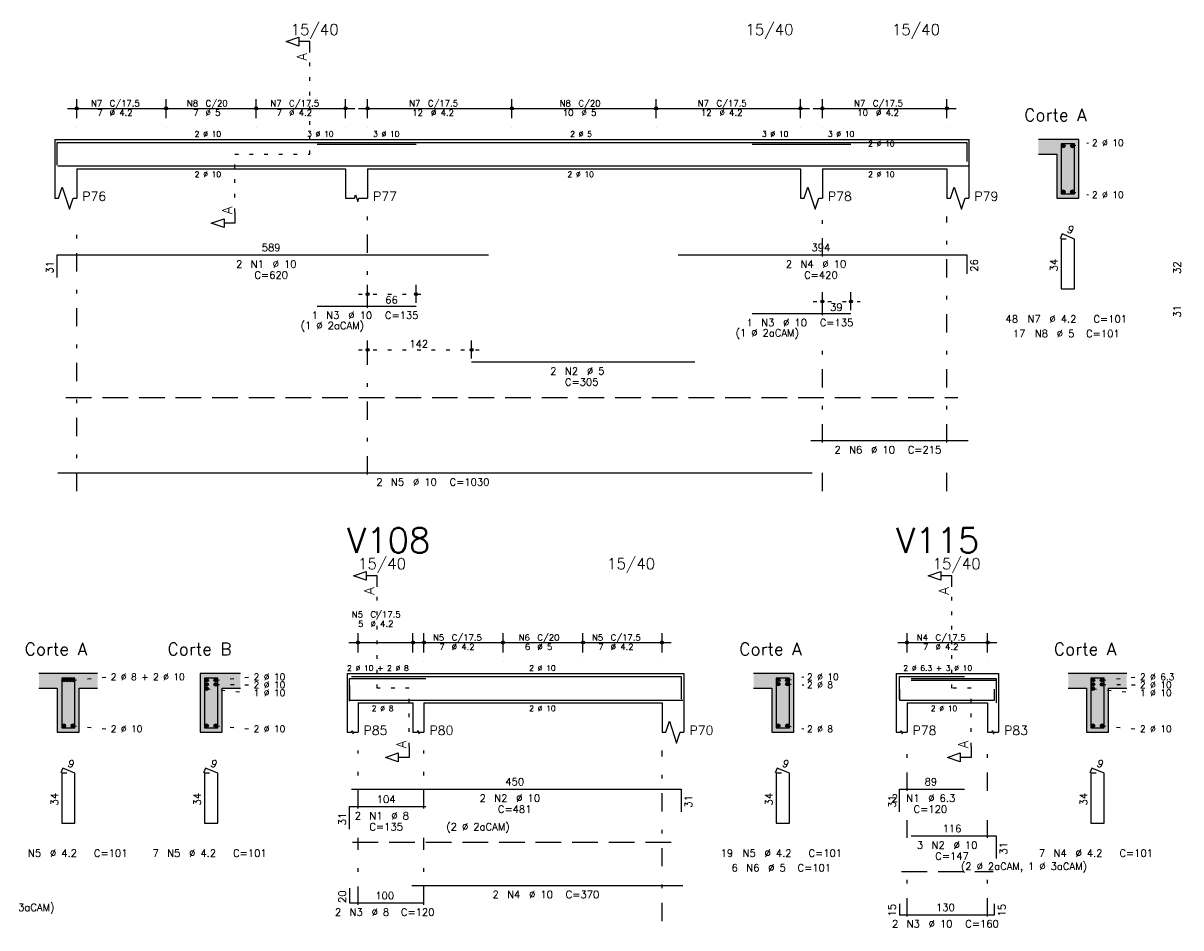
# Model space of a CAD drawing. Extents: x 0 to 119, y 0 to 84.
# Tile 5 of 11: x 37 to 69, y 42 to 67. Entities that reach past the tile are written whole.
import ezdxf

# ---------------------------------------------------------------- set-up
doc = ezdxf.new("R2010")
doc.units = 0
doc.header["$MEASUREMENT"] = 0
for name, pattern in [('ESTILO_TQS_0001', [1, 0.7, -0.3]), ('ESTILO_TQS_0002', [0.4, 0.1, -0.3]), ('ESTILO_TQS_0003', [1.5, 0.5, -0.4, 0.1, -0.5])]:
    doc.linetypes.add(name, pattern=pattern)
for name, color, linetype in [('1', 1, 'CONTINUOUS'), ('2', 2, 'CONTINUOUS'), ('4', 4, 'CONTINUOUS'), ('6', 6, 'CONTINUOUS'), ('7', 7, 'CONTINUOUS'), ('9', 9, 'CONTINUOUS')]:
    doc.layers.add(name, color=color, linetype=linetype)
doc.styles.get("Standard").update_dxf_attribs({"font": 'ROMANS.SHX'})

msp = doc.modelspace()

# ---------------------------------------------------------------- linework, layer by layer
at = {"layer": '1', "linetype": 'ESTILO_TQS_0002'}
for p, q in [((45.068, 63.32), (45.068, 66.09)), ((65.888, 63.545), (66.333, 63.63)), ((43.023, 61.735), (43.023, 63.32)), ((43.023, 63.32), (45.068, 63.32)), ((65.888, 62.295), (66.333, 62.21)), ((46.393, 59.5), (48.217, 59.5)), ((58.813, 59.3), (60.091, 59.3)), ((46.393, 57.98), (49.732, 57.98)), ((46.908, 48.74), (46.908, 51.51)), ((62.599, 48.74), (62.599, 51.51)), ((38.596, 48.965), (39.541, 49.05)), ((42.496, 48.965), (43.441, 49.05)), ((58.108, 48.965), (58.553, 49.05)), ((66.699, 48.965), (67.644, 49.05)), ((42.246, 48.725), (43.441, 48.618)), ((42.496, 48.845), (43.441, 48.834)), ((47.783, 48.74), (46.908, 48.74)), ((47.783, 47.155), (47.783, 48.74)), ((58.108, 48.853), (58.553, 48.834)), ((63.124, 48.74), (62.599, 48.74)), ((63.124, 47.155), (63.124, 48.74)), ((66.449, 48.725), (67.644, 48.618)), ((66.699, 48.845), (67.644, 48.834)), ((38.596, 47.715), (39.541, 47.63)), ((42.496, 47.715), (43.441, 47.63)), ((58.108, 47.715), (58.553, 47.63)), ((66.699, 47.715), (67.644, 47.63))]:
    msp.add_line(p, q, dxfattribs=at)
at = {"layer": '1', "linetype": 'ESTILO_TQS_0001'}
for p, q in [((38.403, 56.675), (62.763, 56.675)), ((46.233, 44.535), (54.983, 44.535)), ((61.224, 43.735), (63.724, 43.735))]:
    msp.add_line(p, q, dxfattribs=at)
at = {"layer": '1', "linetype": 'Continuous'}
for centre in [(65.638, 63.545), (65.888, 63.545), (65.638, 62.295), (65.888, 62.295), (38.346, 48.965), (38.43, 48.965), (38.513, 48.965), (38.596, 48.965), (42.246, 48.965), (42.496, 48.965), (57.858, 48.965), (58.108, 48.965), (66.449, 48.965), (66.699, 48.965), (42.246, 48.845), (42.246, 48.725), (42.496, 48.845), (57.858, 48.853), (58.108, 48.853), (66.449, 48.845), (66.449, 48.725), (66.699, 48.845), (38.346, 47.715), (38.596, 47.715), (42.246, 47.715), (42.496, 47.715), (57.858, 47.715), (58.108, 47.715), (66.449, 47.715), (66.699, 47.715)]:
    msp.add_circle(centre, 0.05, dxfattribs=at)
at = {"layer": '2', "linetype": 'Continuous'}
for p, q in [((38.703, 64.3), (38.703, 64.82)), ((41.143, 64.3), (41.143, 64.82)), ((41.143, 64.3), (41.143, 64.82)), ((43.603, 64.3), (43.603, 64.82)), ((43.603, 64.3), (43.603, 64.82)), ((46.043, 64.3), (46.043, 64.82)), ((46.643, 64.3), (46.643, 64.82)), ((50.583, 64.3), (50.583, 64.82)), ((50.583, 64.3), (50.583, 64.82)), ((54.523, 64.3), (54.523, 64.82)), ((54.523, 64.3), (54.523, 64.82)), ((58.463, 64.3), (58.463, 64.82)), ((59.063, 64.3), (59.063, 64.82)), ((62.463, 64.3), (62.463, 64.82)), ((38.453, 64.57), (41.393, 64.57)), ((40.893, 64.57), (43.853, 64.57)), ((43.353, 64.57), (46.293, 64.57)), ((46.393, 64.57), (50.833, 64.57)), ((50.333, 64.57), (54.773, 64.57)), ((54.273, 64.57), (58.713, 64.57)), ((58.813, 64.57), (62.713, 64.57)), ((38.703, 64.05), (38.703, 64.05)), ((41.143, 64.05), (41.143, 64.05)), ((41.143, 64.05), (41.143, 64.05)), ((43.603, 64.05), (43.603, 64.05)), ((43.603, 64.05), (43.603, 64.05)), ((46.043, 64.05), (46.043, 64.05)), ((46.643, 64.05), (46.643, 64.05)), ((50.583, 64.05), (50.583, 64.05)), ((50.583, 64.05), (50.583, 64.05)), ((54.523, 64.05), (54.523, 64.05)), ((54.523, 64.05), (54.523, 64.05)), ((58.463, 64.05), (58.463, 64.05)), ((59.063, 64.05), (59.063, 64.05)), ((62.463, 64.05), (62.463, 64.05)), ((38.103, 63.72), (38.103, 62.92)), ((38.103, 63.72), (38.703, 63.72)), ((38.703, 63.72), (46.043, 63.72)), ((46.043, 63.72), (46.643, 63.72)), ((46.643, 63.72), (58.463, 63.72)), ((58.463, 63.72), (59.063, 63.72)), ((59.063, 63.72), (62.463, 63.72)), ((62.463, 63.72), (63.063, 63.72)), ((63.063, 63.72), (63.063, 62.92)), ((66.063, 63.72), (64.963, 63.72)), ((66.063, 62.12), (66.063, 63.72)), ((64.963, 63.32), (65.463, 63.32)), ((65.463, 63.32), (65.463, 62.12)), ((38.103, 62.92), (38.103, 62.12)), ((38.703, 62.92), (46.043, 62.92)), ((38.703, 62.92), (38.703, 62.12)), ((46.043, 62.92), (46.043, 62.12)), ((46.643, 62.92), (58.463, 62.92)), ((46.643, 62.92), (46.643, 62.12)), ((58.463, 62.92), (58.463, 62.12)), ((59.063, 62.92), (62.463, 62.92)), ((59.063, 62.92), (59.063, 62.12)), ((62.463, 62.92), (62.463, 62.12)), ((63.063, 62.92), (63.063, 62.12)), ((65.463, 62.12), (66.063, 62.12)), ((46.643, 59.26), (46.643, 59.75)), ((47.967, 59.26), (47.967, 59.75)), ((59.063, 59.06), (59.063, 59.55)), ((59.841, 59.06), (59.841, 59.55)), ((46.643, 59.16), (46.643, 59.16)), ((47.967, 59.16), (47.967, 59.16)), ((59.063, 58.96), (59.063, 58.96)), ((59.841, 58.96), (59.841, 58.96)), ((46.643, 57.74), (46.643, 58.23)), ((49.482, 57.74), (49.482, 58.23)), ((46.643, 57.64), (46.643, 57.64)), ((49.482, 57.64), (49.482, 57.64)), ((46.133, 49.99), (48.133, 49.99)), ((46.383, 49.72), (46.383, 50.24)), ((47.883, 49.72), (47.883, 50.24)), ((47.933, 49.99), (50.593, 49.99)), ((48.183, 49.72), (48.183, 50.24)), ((50.093, 49.99), (52.773, 49.99)), ((50.343, 49.72), (50.343, 50.24)), ((50.343, 49.72), (50.343, 50.24)), ((52.273, 49.99), (54.933, 49.99)), ((52.523, 49.72), (52.523, 50.24)), ((52.523, 49.72), (52.523, 50.24)), ((54.683, 49.72), (54.683, 50.24)), ((61.124, 49.99), (63.824, 49.99)), ((61.374, 49.72), (61.374, 50.24)), ((63.574, 49.72), (63.574, 50.24)), ((46.383, 49.47), (46.383, 49.47)), ((47.883, 49.47), (47.883, 49.47)), ((48.183, 49.47), (48.183, 49.47)), ((50.343, 49.47), (50.343, 49.47)), ((50.343, 49.47), (50.343, 49.47)), ((52.523, 49.47), (52.523, 49.47)), ((52.523, 49.47), (52.523, 49.47)), ((54.683, 49.47), (54.683, 49.47)), ((61.374, 49.47), (61.374, 49.47)), ((63.574, 49.47), (63.574, 49.47)), ((39.271, 49.14), (37.671, 49.14)), ((43.171, 49.14), (42.071, 49.14)), ((42.071, 49.14), (42.071, 47.54)), ((46.083, 49.14), (46.083, 48.34)), ((46.083, 49.14), (46.383, 49.14)), ((46.383, 49.14), (47.883, 49.14)), ((47.883, 49.14), (48.183, 49.14)), ((48.183, 49.14), (54.683, 49.14)), ((54.683, 49.14), (55.283, 49.14)), ((55.283, 49.14), (55.283, 48.34)), ((58.283, 49.14), (57.183, 49.14)), ((58.283, 47.54), (58.283, 49.14)), ((61.074, 49.14), (61.074, 48.34)), ((61.074, 49.14), (61.374, 49.14)), ((61.374, 49.14), (63.574, 49.14)), ((63.574, 49.14), (63.874, 49.14)), ((63.874, 49.14), (63.874, 48.34)), ((67.374, 49.14), (65.774, 49.14)), ((37.671, 48.74), (38.171, 48.74)), ((38.171, 48.74), (38.171, 47.54)), ((38.771, 47.54), (38.771, 48.74)), ((38.771, 48.74), (39.271, 48.74)), ((42.671, 47.54), (42.671, 48.74)), ((42.671, 48.74), (43.171, 48.74)), ((57.183, 48.74), (57.683, 48.74)), ((57.683, 48.74), (57.683, 47.54)), ((65.774, 48.74), (66.274, 48.74)), ((66.274, 48.74), (66.274, 47.54)), ((66.874, 47.54), (66.874, 48.74)), ((66.874, 48.74), (67.374, 48.74)), ((46.083, 48.34), (46.083, 47.54)), ((46.383, 48.34), (47.883, 48.34)), ((46.383, 48.34), (46.383, 47.54)), ((47.883, 48.34), (47.883, 47.54)), ((48.183, 48.34), (54.683, 48.34)), ((48.183, 48.34), (48.183, 47.54)), ((54.683, 48.34), (54.683, 47.54)), ((55.283, 48.34), (55.283, 47.54)), ((61.074, 48.34), (61.074, 47.54)), ((61.374, 48.34), (63.574, 48.34)), ((61.374, 48.34), (61.374, 47.54)), ((63.574, 48.34), (63.574, 47.54)), ((63.874, 48.34), (63.874, 47.54)), ((38.171, 47.54), (38.771, 47.54)), ((42.071, 47.54), (42.671, 47.54)), ((57.683, 47.54), (58.283, 47.54)), ((66.274, 47.54), (66.874, 47.54))]:
    msp.add_line(p, q, dxfattribs=at)
at = {"layer": '2', "linetype": 'ESTILO_TQS_0003'}
for p, q in [((38.703, 54.12), (38.703, 61.62)), ((46.643, 59.122), (46.643, 61.62)), ((59.063, 60.522), (59.063, 61.62)), ((62.463, 55.452), (62.463, 61.62)), ((59.063, 58.922), (59.063, 59.718)), ((46.643, 54.572), (46.643, 58.318)), ((59.063, 55.452), (59.063, 58.118)), ((59.063, 54.12), (59.063, 54.648)), ((62.463, 54.12), (62.463, 54.648)), ((46.383, 45.462), (46.383, 47.04)), ((48.183, 45.462), (48.183, 47.04)), ((54.683, 42.38), (54.683, 47.04)), ((61.374, 45.942), (61.374, 47.04)), ((63.574, 45.942), (63.574, 47.04)), ((61.374, 44.662), (61.374, 45.138)), ((63.574, 44.662), (63.574, 45.138)), ((46.383, 42.832), (46.383, 44.658)), ((48.183, 42.832), (48.183, 44.658)), ((61.374, 42.512), (61.374, 43.858)), ((63.574, 42.512), (63.574, 43.858))]:
    msp.add_line(p, q, dxfattribs=at)
at = {"layer": '2', "linetype": 'Continuous'}
for points in [[(45.068, 66.09), (45.068, 66.39), (44.768, 66.39), (44.768, 66.27), (44.418, 66.39), (44.768, 66.51), (44.768, 66.39)], [(38.103, 62.12), (38.203, 62.12), (38.303, 62.42), (38.503, 61.82), (38.603, 62.12), (38.703, 62.12)], [(58.463, 62.12), (58.563, 62.12), (58.663, 62.42), (58.863, 61.82), (58.963, 62.12), (59.063, 62.12)], [(62.463, 62.12), (62.563, 62.12), (62.663, 62.42), (62.863, 61.82), (62.963, 62.12), (63.063, 62.12)], [(46.043, 62.12), (46.283, 62.12), (46.313, 62.21), (46.373, 62.03), (46.403, 62.12), (46.643, 62.12)], [(43.023, 61.735), (43.023, 61.435), (42.723, 61.435), (42.723, 61.315), (42.373, 61.435), (42.723, 61.555), (42.723, 61.435)], [(46.908, 51.51), (46.908, 51.81), (46.608, 51.81), (46.608, 51.69), (46.258, 51.81), (46.608, 51.93), (46.608, 51.81)], [(62.599, 51.51), (62.599, 51.81), (62.299, 51.81), (62.299, 51.69), (61.949, 51.81), (62.299, 51.93), (62.299, 51.81)], [(54.683, 47.54), (54.783, 47.54), (54.883, 47.84), (55.083, 47.24), (55.183, 47.54), (55.283, 47.54)], [(46.083, 47.54), (46.203, 47.54), (46.218, 47.585), (46.248, 47.495), (46.263, 47.54), (46.383, 47.54)], [(47.883, 47.54), (48.003, 47.54), (48.018, 47.585), (48.048, 47.495), (48.063, 47.54), (48.183, 47.54)], [(61.074, 47.54), (61.194, 47.54), (61.209, 47.585), (61.239, 47.495), (61.254, 47.54), (61.374, 47.54)], [(63.574, 47.54), (63.694, 47.54), (63.709, 47.585), (63.739, 47.495), (63.754, 47.54), (63.874, 47.54)], [(47.783, 47.155), (47.783, 46.855), (47.483, 46.855), (47.483, 46.735), (47.133, 46.855), (47.483, 46.975), (47.483, 46.855)], [(63.124, 47.155), (63.124, 46.855), (62.824, 46.855), (62.824, 46.735), (62.474, 46.855), (62.824, 46.975), (62.824, 46.855)]]:
    msp.add_lwpolyline(points, dxfattribs=at)
for centre, radius in [((38.703, 64.57), 0.0416), ((38.703, 64.57), 0.0208), ((41.143, 64.57), 0.0416), ((41.143, 64.57), 0.0416), ((41.143, 64.57), 0.0208), ((41.143, 64.57), 0.0208), ((43.603, 64.57), 0.0416), ((43.603, 64.57), 0.0416), ((43.603, 64.57), 0.0208), ((43.603, 64.57), 0.0208), ((46.043, 64.57), 0.0416), ((46.043, 64.57), 0.0208), ((46.643, 64.57), 0.0416), ((46.643, 64.57), 0.0208), ((50.583, 64.57), 0.0416), ((50.583, 64.57), 0.0416), ((50.583, 64.57), 0.0208), ((50.583, 64.57), 0.0208), ((54.523, 64.57), 0.0416), ((54.523, 64.57), 0.0416), ((54.523, 64.57), 0.0208), ((54.523, 64.57), 0.0208), ((58.463, 64.57), 0.0416), ((58.463, 64.57), 0.0208), ((59.063, 64.57), 0.0416), ((59.063, 64.57), 0.0208), ((62.463, 64.57), 0.0416), ((62.463, 64.57), 0.0208), ((46.643, 59.5), 0.04), ((46.643, 59.5), 0.02), ((47.967, 59.5), 0.04), ((47.967, 59.5), 0.02), ((59.063, 59.3), 0.04), ((59.063, 59.3), 0.02), ((59.841, 59.3), 0.04), ((59.841, 59.3), 0.02), ((46.643, 57.98), 0.04), ((46.643, 57.98), 0.02), ((49.482, 57.98), 0.04), ((49.482, 57.98), 0.02), ((46.383, 49.99), 0.0416), ((46.383, 49.99), 0.0208), ((47.883, 49.99), 0.0416), ((47.883, 49.99), 0.0208), ((48.183, 49.99), 0.0416), ((48.183, 49.99), 0.0208), ((50.343, 49.99), 0.0416), ((50.343, 49.99), 0.0416), ((50.343, 49.99), 0.0208), ((50.343, 49.99), 0.0208), ((52.523, 49.99), 0.0416), ((52.523, 49.99), 0.0416), ((52.523, 49.99), 0.0208), ((52.523, 49.99), 0.0208), ((54.683, 49.99), 0.0416), ((54.683, 49.99), 0.0208), ((61.374, 49.99), 0.0416), ((61.374, 49.99), 0.0208), ((63.574, 49.99), 0.0416), ((63.574, 49.99), 0.0208)]:
    msp.add_circle(centre, radius, dxfattribs=at)
at = {"layer": '4', "linetype": 'Continuous'}
for p, q in [((38.163, 63.02), (38.163, 63.64)), ((38.163, 63.64), (49.943, 63.64)), ((45.267, 63.59), (47.967, 63.59)), ((49.482, 63.64), (55.582, 63.64)), ((55.124, 63.64), (63.004, 63.64)), ((57.141, 63.59), (59.841, 63.59)), ((63.004, 63.64), (63.004, 63.12)), ((38.183, 63), (58.783, 63)), ((58.743, 63), (63.043, 63)), ((46.153, 48.39), (46.153, 49.01)), ((46.153, 49.01), (48.233, 49.01)), ((46.203, 49.06), (55.203, 49.06)), ((55.203, 49.06), (55.203, 48.44)), ((61.164, 48.44), (61.164, 49.06)), ((61.164, 49.06), (62.944, 49.06)), ((61.484, 49.01), (63.804, 49.01)), ((63.804, 49.01), (63.804, 48.39)), ((46.153, 48.82), (46.153, 48.42)), ((61.164, 48.72), (61.164, 48.42)), ((61.484, 48.96), (63.804, 48.96)), ((63.764, 48.42), (63.764, 48.72)), ((63.804, 48.96), (63.804, 48.34)), ((46.153, 48.42), (48.153, 48.42)), ((47.853, 48.42), (55.253, 48.42)), ((61.164, 48.42), (63.764, 48.42))]:
    msp.add_line(p, q, dxfattribs=at)
for points in [[(65.583, 63.6), (65.583, 62.24), (65.943, 62.24), (65.943, 63.6), (65.583, 63.6)], [(38.291, 49.02), (38.291, 47.66), (38.651, 47.66), (38.651, 49.02), (38.291, 49.02)], [(42.191, 49.02), (42.191, 47.66), (42.551, 47.66), (42.551, 49.02), (42.191, 49.02)], [(57.803, 49.02), (57.803, 47.66), (58.163, 47.66), (58.163, 49.02), (57.803, 49.02)], [(66.394, 49.02), (66.394, 47.66), (66.754, 47.66), (66.754, 49.02), (66.394, 49.02)]]:
    msp.add_lwpolyline(points, dxfattribs=at)
at = {"layer": '6', "linetype": 'Continuous'}
for p, q in [((65.612, 61.14), (65.557, 61.011)), ((65.943, 61), (65.612, 61.14)), ((65.723, 61), (65.583, 61)), ((65.583, 61), (65.583, 59.64)), ((65.943, 59.64), (65.943, 61)), ((38.163, 59.95), (38.163, 60.57)), ((38.163, 60.57), (49.943, 60.57)), ((55.124, 60.57), (63.004, 60.57)), ((63.004, 60.57), (63.004, 60.05)), ((65.583, 59.64), (65.943, 59.64)), ((45.267, 59.17), (47.967, 59.17)), ((57.141, 58.97), (59.841, 58.97)), ((49.482, 57.65), (55.582, 57.65)), ((58.743, 55.5), (63.043, 55.5)), ((38.183, 54.62), (58.783, 54.62)), ((38.32, 46.56), (38.265, 46.431)), ((38.651, 46.42), (38.32, 46.56)), ((42.22, 46.56), (42.165, 46.431)), ((42.551, 46.42), (42.22, 46.56)), ((57.831, 46.56), (57.777, 46.431)), ((58.163, 46.42), (57.831, 46.56)), ((66.423, 46.56), (66.368, 46.431)), ((66.754, 46.42), (66.423, 46.56)), ((38.431, 46.42), (38.291, 46.42)), ((38.291, 46.42), (38.291, 45.06)), ((38.651, 45.06), (38.651, 46.42)), ((42.331, 46.42), (42.191, 46.42)), ((42.191, 46.42), (42.191, 45.06)), ((42.551, 45.06), (42.551, 46.42)), ((57.943, 46.42), (57.803, 46.42)), ((57.803, 46.42), (57.803, 45.06)), ((58.163, 45.06), (58.163, 46.42)), ((66.534, 46.42), (66.394, 46.42)), ((66.394, 46.42), (66.394, 45.06)), ((66.754, 45.06), (66.754, 46.42)), ((46.203, 45.99), (55.203, 45.99)), ((55.203, 45.99), (55.203, 45.37)), ((61.164, 45.37), (61.164, 45.99)), ((61.164, 45.99), (62.944, 45.99)), ((46.153, 44.89), (46.153, 45.51)), ((46.153, 45.51), (48.233, 45.51)), ((38.291, 45.06), (38.651, 45.06)), ((42.191, 45.06), (42.551, 45.06)), ((57.803, 45.06), (58.163, 45.06)), ((66.394, 45.06), (66.754, 45.06)), ((61.484, 44.71), (63.804, 44.71)), ((63.804, 44.71), (63.804, 44.09)), ((47.853, 43.36), (55.253, 43.36)), ((46.153, 43.28), (46.153, 42.88)), ((46.153, 42.88), (48.153, 42.88)), ((61.164, 42.86), (61.164, 42.56)), ((63.764, 42.56), (63.764, 42.86)), ((61.164, 42.56), (63.764, 42.56))]:
    msp.add_line(p, q, dxfattribs=at)
at = {"layer": '9', "linetype": 'Continuous'}
for points in [[(65.463, 63.32), (66.063, 63.72), (64.963, 63.72)], [(65.463, 63.32), (64.963, 63.72), (64.963, 63.32)], [(65.463, 63.32), (66.063, 62.12), (66.063, 63.72)], [(65.688, 63.545), (65.613, 63.588), (65.591, 63.562)], [(65.688, 63.545), (65.591, 63.562), (65.591, 63.528)], [(65.688, 63.545), (65.591, 63.528), (65.613, 63.502)], [(65.688, 63.545), (65.647, 63.594), (65.613, 63.588)], [(65.688, 63.545), (65.613, 63.502), (65.647, 63.496)], [(65.688, 63.545), (65.677, 63.577), (65.647, 63.594)], [(65.688, 63.545), (65.647, 63.496), (65.677, 63.513)], [(65.688, 63.545), (65.677, 63.513), (65.688, 63.545)], [(65.938, 63.545), (65.863, 63.588), (65.841, 63.562)], [(65.938, 63.545), (65.841, 63.562), (65.841, 63.528)], [(65.938, 63.545), (65.841, 63.528), (65.863, 63.502)], [(65.938, 63.545), (65.897, 63.594), (65.863, 63.588)], [(65.938, 63.545), (65.863, 63.502), (65.897, 63.496)], [(65.938, 63.545), (65.927, 63.577), (65.897, 63.594)], [(65.938, 63.545), (65.897, 63.496), (65.927, 63.513)], [(65.938, 63.545), (65.927, 63.513), (65.938, 63.545)], [(65.463, 63.32), (65.463, 62.12), (66.063, 62.12)], [(65.688, 62.295), (65.613, 62.338), (65.591, 62.312)], [(65.688, 62.295), (65.591, 62.312), (65.591, 62.278)], [(65.688, 62.295), (65.591, 62.278), (65.613, 62.252)], [(65.688, 62.295), (65.647, 62.344), (65.613, 62.338)], [(65.688, 62.295), (65.613, 62.252), (65.647, 62.246)], [(65.688, 62.295), (65.677, 62.327), (65.647, 62.344)], [(65.688, 62.295), (65.647, 62.246), (65.677, 62.263)], [(65.688, 62.295), (65.677, 62.263), (65.688, 62.295)], [(65.938, 62.295), (65.863, 62.338), (65.841, 62.312)], [(65.938, 62.295), (65.841, 62.312), (65.841, 62.278)], [(65.938, 62.295), (65.841, 62.278), (65.863, 62.252)], [(65.938, 62.295), (65.897, 62.344), (65.863, 62.338)], [(65.938, 62.295), (65.863, 62.252), (65.897, 62.246)], [(65.938, 62.295), (65.927, 62.327), (65.897, 62.344)], [(65.938, 62.295), (65.897, 62.246), (65.927, 62.263)], [(65.938, 62.295), (65.927, 62.263), (65.938, 62.295)], [(37.671, 49.14), (37.671, 48.74), (38.171, 48.74)], [(37.671, 49.14), (38.171, 48.74), (39.271, 49.14)], [(38.171, 48.74), (38.771, 48.74), (39.271, 49.14)], [(38.396, 48.965), (38.321, 49.008), (38.299, 48.982)], [(38.396, 48.965), (38.355, 49.014), (38.321, 49.008)], [(38.396, 48.965), (38.385, 48.997), (38.355, 49.014)], [(38.48, 48.965), (38.405, 49.008), (38.383, 48.982)], [(38.48, 48.965), (38.438, 49.014), (38.405, 49.008)], [(38.48, 48.965), (38.468, 48.997), (38.438, 49.014)], [(38.563, 48.965), (38.488, 49.008), (38.466, 48.982)], [(38.563, 48.965), (38.522, 49.014), (38.488, 49.008)], [(38.563, 48.965), (38.551, 48.997), (38.522, 49.014)], [(38.646, 48.965), (38.571, 49.008), (38.549, 48.982)], [(38.646, 48.965), (38.605, 49.014), (38.571, 49.008)], [(38.646, 48.965), (38.635, 48.997), (38.605, 49.014)], [(38.771, 48.74), (39.271, 48.74), (39.271, 49.14)], [(42.071, 47.54), (42.671, 47.54), (42.071, 49.14)], [(42.671, 47.54), (42.671, 48.74), (42.071, 49.14)], [(42.071, 49.14), (42.671, 48.74), (43.171, 49.14)], [(42.296, 48.965), (42.221, 49.008), (42.199, 48.982)], [(42.296, 48.965), (42.255, 49.014), (42.221, 49.008)], [(42.296, 48.965), (42.285, 48.997), (42.255, 49.014)], [(42.546, 48.965), (42.471, 49.008), (42.449, 48.982)], [(42.546, 48.965), (42.505, 49.014), (42.471, 49.008)], [(42.546, 48.965), (42.535, 48.997), (42.505, 49.014)], [(42.671, 48.74), (43.171, 48.74), (43.171, 49.14)], [(57.683, 48.74), (58.283, 49.14), (57.183, 49.14)], [(57.683, 48.74), (57.183, 49.14), (57.183, 48.74)], [(57.683, 48.74), (58.283, 47.54), (58.283, 49.14)], [(57.908, 48.965), (57.833, 49.008), (57.811, 48.982)], [(57.908, 48.965), (57.867, 49.014), (57.833, 49.008)], [(57.908, 48.965), (57.896, 48.997), (57.867, 49.014)], [(58.158, 48.965), (58.083, 49.008), (58.061, 48.982)], [(58.158, 48.965), (58.117, 49.014), (58.083, 49.008)], [(58.158, 48.965), (58.146, 48.997), (58.117, 49.014)], [(65.774, 49.14), (65.774, 48.74), (66.274, 48.74)], [(65.774, 49.14), (66.274, 48.74), (67.374, 49.14)], [(66.274, 48.74), (66.874, 48.74), (67.374, 49.14)], [(66.499, 48.965), (66.424, 49.008), (66.402, 48.982)], [(66.499, 48.965), (66.458, 49.014), (66.424, 49.008)], [(66.499, 48.965), (66.488, 48.997), (66.458, 49.014)], [(66.749, 48.965), (66.674, 49.008), (66.652, 48.982)], [(66.749, 48.965), (66.708, 49.014), (66.674, 49.008)], [(66.749, 48.965), (66.738, 48.997), (66.708, 49.014)], [(66.874, 48.74), (67.374, 48.74), (67.374, 49.14)], [(38.171, 47.54), (38.771, 47.54), (38.171, 48.74)], [(38.771, 47.54), (38.771, 48.74), (38.171, 48.74)], [(38.396, 48.965), (38.299, 48.982), (38.299, 48.948)], [(38.396, 48.965), (38.299, 48.948), (38.321, 48.922)], [(38.396, 48.965), (38.321, 48.922), (38.355, 48.916)], [(38.396, 48.965), (38.355, 48.916), (38.385, 48.933)], [(38.48, 48.965), (38.383, 48.982), (38.383, 48.948)], [(38.48, 48.965), (38.383, 48.948), (38.405, 48.922)], [(38.396, 48.965), (38.385, 48.933), (38.396, 48.965)], [(38.48, 48.965), (38.405, 48.922), (38.438, 48.916)], [(38.48, 48.965), (38.438, 48.916), (38.468, 48.933)], [(38.563, 48.965), (38.466, 48.982), (38.466, 48.948)], [(38.563, 48.965), (38.466, 48.948), (38.488, 48.922)], [(38.48, 48.965), (38.468, 48.933), (38.48, 48.965)], [(38.563, 48.965), (38.488, 48.922), (38.522, 48.916)], [(38.563, 48.965), (38.522, 48.916), (38.551, 48.933)], [(38.646, 48.965), (38.549, 48.982), (38.549, 48.948)], [(38.646, 48.965), (38.549, 48.948), (38.571, 48.922)], [(38.563, 48.965), (38.551, 48.933), (38.563, 48.965)], [(38.646, 48.965), (38.571, 48.922), (38.605, 48.916)], [(38.646, 48.965), (38.605, 48.916), (38.635, 48.933)], [(38.646, 48.965), (38.635, 48.933), (38.646, 48.965)], [(42.296, 48.965), (42.199, 48.982), (42.199, 48.948)], [(42.296, 48.965), (42.199, 48.948), (42.221, 48.922)], [(42.296, 48.845), (42.221, 48.888), (42.199, 48.862)], [(42.296, 48.845), (42.199, 48.862), (42.199, 48.828)], [(42.296, 48.845), (42.199, 48.828), (42.221, 48.802)], [(42.296, 48.725), (42.221, 48.768), (42.199, 48.742)], [(42.296, 48.725), (42.199, 48.742), (42.199, 48.708)], [(42.296, 48.725), (42.199, 48.708), (42.221, 48.682)], [(42.296, 48.965), (42.221, 48.922), (42.255, 48.916)], [(42.296, 48.845), (42.255, 48.894), (42.221, 48.888)], [(42.296, 48.845), (42.221, 48.802), (42.255, 48.796)], [(42.296, 48.725), (42.255, 48.774), (42.221, 48.768)], [(42.296, 48.725), (42.221, 48.682), (42.255, 48.676)], [(42.296, 48.965), (42.255, 48.916), (42.285, 48.933)], [(42.296, 48.845), (42.285, 48.877), (42.255, 48.894)], [(42.296, 48.845), (42.255, 48.796), (42.285, 48.813)], [(42.296, 48.725), (42.285, 48.757), (42.255, 48.774)], [(42.296, 48.725), (42.255, 48.676), (42.285, 48.693)], [(42.296, 48.965), (42.285, 48.933), (42.296, 48.965)], [(42.296, 48.845), (42.285, 48.813), (42.296, 48.845)], [(42.296, 48.725), (42.285, 48.693), (42.296, 48.725)], [(42.546, 48.965), (42.449, 48.982), (42.449, 48.948)], [(42.546, 48.965), (42.449, 48.948), (42.471, 48.922)], [(42.546, 48.845), (42.471, 48.888), (42.449, 48.862)], [(42.546, 48.845), (42.449, 48.862), (42.449, 48.828)], [(42.546, 48.845), (42.449, 48.828), (42.471, 48.802)], [(42.546, 48.965), (42.471, 48.922), (42.505, 48.916)], [(42.546, 48.845), (42.505, 48.894), (42.471, 48.888)], [(42.546, 48.845), (42.471, 48.802), (42.505, 48.796)], [(42.546, 48.965), (42.505, 48.916), (42.535, 48.933)], [(42.546, 48.845), (42.535, 48.877), (42.505, 48.894)], [(42.546, 48.845), (42.505, 48.796), (42.535, 48.813)], [(42.546, 48.965), (42.535, 48.933), (42.546, 48.965)], [(42.546, 48.845), (42.535, 48.813), (42.546, 48.845)], [(57.683, 48.74), (57.683, 47.54), (58.283, 47.54)], [(57.908, 48.965), (57.811, 48.982), (57.811, 48.948)], [(57.908, 48.965), (57.811, 48.948), (57.833, 48.922)], [(57.908, 48.853), (57.833, 48.896), (57.811, 48.87)], [(57.908, 48.853), (57.811, 48.87), (57.811, 48.836)], [(57.908, 48.853), (57.811, 48.836), (57.833, 48.81)], [(57.908, 48.965), (57.833, 48.922), (57.867, 48.916)], [(57.908, 48.853), (57.867, 48.902), (57.833, 48.896)], [(57.908, 48.853), (57.833, 48.81), (57.867, 48.804)], [(57.908, 48.965), (57.867, 48.916), (57.896, 48.933)], [(57.908, 48.853), (57.896, 48.885), (57.867, 48.902)], [(57.908, 48.853), (57.867, 48.804), (57.896, 48.821)], [(57.908, 48.965), (57.896, 48.933), (57.908, 48.965)], [(57.908, 48.853), (57.896, 48.821), (57.908, 48.853)], [(58.158, 48.965), (58.061, 48.982), (58.061, 48.948)], [(58.158, 48.965), (58.061, 48.948), (58.083, 48.922)], [(58.158, 48.853), (58.083, 48.896), (58.061, 48.87)], [(58.158, 48.853), (58.061, 48.87), (58.061, 48.836)], [(58.158, 48.853), (58.061, 48.836), (58.083, 48.81)], [(58.158, 48.965), (58.083, 48.922), (58.117, 48.916)], [(58.158, 48.853), (58.117, 48.902), (58.083, 48.896)], [(58.158, 48.853), (58.083, 48.81), (58.117, 48.804)], [(58.158, 48.965), (58.117, 48.916), (58.146, 48.933)], [(58.158, 48.853), (58.146, 48.885), (58.117, 48.902)], [(58.158, 48.853), (58.117, 48.804), (58.146, 48.821)], [(58.158, 48.965), (58.146, 48.933), (58.158, 48.965)], [(58.158, 48.853), (58.146, 48.821), (58.158, 48.853)], [(66.274, 47.54), (66.874, 47.54), (66.274, 48.74)], [(66.874, 47.54), (66.874, 48.74), (66.274, 48.74)], [(66.499, 48.965), (66.402, 48.982), (66.402, 48.948)], [(66.499, 48.965), (66.402, 48.948), (66.424, 48.922)], [(66.499, 48.845), (66.424, 48.888), (66.402, 48.862)], [(66.499, 48.845), (66.402, 48.862), (66.402, 48.828)], [(66.499, 48.845), (66.402, 48.828), (66.424, 48.802)], [(66.499, 48.725), (66.424, 48.768), (66.402, 48.742)], [(66.499, 48.725), (66.402, 48.742), (66.402, 48.708)], [(66.499, 48.725), (66.402, 48.708), (66.424, 48.682)], [(66.499, 48.965), (66.424, 48.922), (66.458, 48.916)], [(66.499, 48.845), (66.458, 48.894), (66.424, 48.888)], [(66.499, 48.845), (66.424, 48.802), (66.458, 48.796)], [(66.499, 48.725), (66.458, 48.774), (66.424, 48.768)], [(66.499, 48.725), (66.424, 48.682), (66.458, 48.676)], [(66.499, 48.965), (66.458, 48.916), (66.488, 48.933)], [(66.499, 48.845), (66.488, 48.877), (66.458, 48.894)], [(66.499, 48.845), (66.458, 48.796), (66.488, 48.813)], [(66.499, 48.725), (66.488, 48.757), (66.458, 48.774)], [(66.499, 48.725), (66.458, 48.676), (66.488, 48.693)], [(66.499, 48.965), (66.488, 48.933), (66.499, 48.965)], [(66.499, 48.845), (66.488, 48.813), (66.499, 48.845)], [(66.499, 48.725), (66.488, 48.693), (66.499, 48.725)], [(66.749, 48.965), (66.652, 48.982), (66.652, 48.948)], [(66.749, 48.965), (66.652, 48.948), (66.674, 48.922)], [(66.749, 48.845), (66.674, 48.888), (66.652, 48.862)], [(66.749, 48.845), (66.652, 48.862), (66.652, 48.828)], [(66.749, 48.845), (66.652, 48.828), (66.674, 48.802)], [(66.749, 48.965), (66.674, 48.922), (66.708, 48.916)], [(66.749, 48.845), (66.708, 48.894), (66.674, 48.888)], [(66.749, 48.845), (66.674, 48.802), (66.708, 48.796)], [(66.749, 48.965), (66.708, 48.916), (66.738, 48.933)], [(66.749, 48.845), (66.738, 48.877), (66.708, 48.894)], [(66.749, 48.845), (66.708, 48.796), (66.738, 48.813)], [(66.749, 48.965), (66.738, 48.933), (66.749, 48.965)], [(66.749, 48.845), (66.738, 48.813), (66.749, 48.845)], [(38.396, 47.715), (38.321, 47.758), (38.299, 47.732)], [(38.396, 47.715), (38.355, 47.764), (38.321, 47.758)], [(38.396, 47.715), (38.385, 47.747), (38.355, 47.764)], [(38.646, 47.715), (38.571, 47.758), (38.549, 47.732)], [(38.646, 47.715), (38.605, 47.764), (38.571, 47.758)], [(38.646, 47.715), (38.635, 47.747), (38.605, 47.764)], [(42.296, 47.715), (42.221, 47.758), (42.199, 47.732)], [(42.296, 47.715), (42.255, 47.764), (42.221, 47.758)], [(42.296, 47.715), (42.285, 47.747), (42.255, 47.764)], [(42.546, 47.715), (42.471, 47.758), (42.449, 47.732)], [(42.546, 47.715), (42.505, 47.764), (42.471, 47.758)], [(42.546, 47.715), (42.535, 47.747), (42.505, 47.764)], [(57.908, 47.715), (57.833, 47.758), (57.811, 47.732)], [(57.908, 47.715), (57.867, 47.764), (57.833, 47.758)], [(57.908, 47.715), (57.896, 47.747), (57.867, 47.764)], [(58.158, 47.715), (58.083, 47.758), (58.061, 47.732)], [(58.158, 47.715), (58.117, 47.764), (58.083, 47.758)], [(58.158, 47.715), (58.146, 47.747), (58.117, 47.764)], [(66.499, 47.715), (66.424, 47.758), (66.402, 47.732)], [(66.499, 47.715), (66.458, 47.764), (66.424, 47.758)], [(66.499, 47.715), (66.488, 47.747), (66.458, 47.764)], [(66.749, 47.715), (66.674, 47.758), (66.652, 47.732)], [(66.749, 47.715), (66.708, 47.764), (66.674, 47.758)], [(66.749, 47.715), (66.738, 47.747), (66.708, 47.764)], [(38.396, 47.715), (38.299, 47.732), (38.299, 47.698)], [(38.396, 47.715), (38.299, 47.698), (38.321, 47.672)], [(38.396, 47.715), (38.321, 47.672), (38.355, 47.666)], [(38.396, 47.715), (38.355, 47.666), (38.385, 47.683)], [(38.396, 47.715), (38.385, 47.683), (38.396, 47.715)], [(38.646, 47.715), (38.549, 47.732), (38.549, 47.698)], [(38.646, 47.715), (38.549, 47.698), (38.571, 47.672)], [(38.646, 47.715), (38.571, 47.672), (38.605, 47.666)], [(38.646, 47.715), (38.605, 47.666), (38.635, 47.683)], [(38.646, 47.715), (38.635, 47.683), (38.646, 47.715)], [(42.296, 47.715), (42.199, 47.732), (42.199, 47.698)], [(42.296, 47.715), (42.199, 47.698), (42.221, 47.672)], [(42.296, 47.715), (42.221, 47.672), (42.255, 47.666)], [(42.296, 47.715), (42.255, 47.666), (42.285, 47.683)], [(42.296, 47.715), (42.285, 47.683), (42.296, 47.715)], [(42.546, 47.715), (42.449, 47.732), (42.449, 47.698)], [(42.546, 47.715), (42.449, 47.698), (42.471, 47.672)], [(42.546, 47.715), (42.471, 47.672), (42.505, 47.666)], [(42.546, 47.715), (42.505, 47.666), (42.535, 47.683)], [(42.546, 47.715), (42.535, 47.683), (42.546, 47.715)], [(57.908, 47.715), (57.811, 47.732), (57.811, 47.698)], [(57.908, 47.715), (57.811, 47.698), (57.833, 47.672)], [(57.908, 47.715), (57.833, 47.672), (57.867, 47.666)], [(57.908, 47.715), (57.867, 47.666), (57.896, 47.683)], [(57.908, 47.715), (57.896, 47.683), (57.908, 47.715)], [(58.158, 47.715), (58.061, 47.732), (58.061, 47.698)], [(58.158, 47.715), (58.061, 47.698), (58.083, 47.672)], [(58.158, 47.715), (58.083, 47.672), (58.117, 47.666)], [(58.158, 47.715), (58.117, 47.666), (58.146, 47.683)], [(58.158, 47.715), (58.146, 47.683), (58.158, 47.715)], [(66.499, 47.715), (66.402, 47.732), (66.402, 47.698)], [(66.499, 47.715), (66.402, 47.698), (66.424, 47.672)], [(66.499, 47.715), (66.424, 47.672), (66.458, 47.666)], [(66.499, 47.715), (66.458, 47.666), (66.488, 47.683)], [(66.499, 47.715), (66.488, 47.683), (66.499, 47.715)], [(66.749, 47.715), (66.652, 47.732), (66.652, 47.698)], [(66.749, 47.715), (66.652, 47.698), (66.674, 47.672)], [(66.749, 47.715), (66.674, 47.672), (66.708, 47.666)], [(66.749, 47.715), (66.708, 47.666), (66.738, 47.683)], [(66.749, 47.715), (66.738, 47.683), (66.749, 47.715)]]:
    msp.add_solid(points, dxfattribs=at)

# ---------------------------------------------------------------- texts
at = {"layer": '2', "linetype": 'Continuous'}
for s, height, p in [('15/40', 0.3, (44.543, 66.57)), ('15/40', 0.3, (56.963, 66.57)), ('15/40', 0.3, (60.963, 66.57)), ('C/17.5', 0.17, (39.6, 64.621)), ('C/20', 0.17, (42.22, 64.621)), ('C/17.5', 0.17, (44.5, 64.621)), ('C/17.5', 0.17, (48.29, 64.621)), ('C/20', 0.17, (52.4, 64.621)), ('C/17.5', 0.17, (56.17, 64.621)), ('C/17.5', 0.17, (60.44, 64.621)), ('N7', 0.17, (39.09, 64.621)), ('7', 0.17, (39.26, 64.366)), ('%%c 4.2', 0.17, (39.6, 64.366)), ('N8', 0.17, (41.71, 64.621)), ('7', 0.17, (41.88, 64.366)), ('%%c 5', 0.17, (42.22, 64.366)), ('N7', 0.17, (43.99, 64.621)), ('7', 0.17, (44.16, 64.366)), ('%%c 4.2', 0.17, (44.5, 64.366)), ('N7', 0.17, (47.78, 64.621)), ('12', 0.17, (47.865, 64.366)), ('%%c 4.2', 0.17, (48.375, 64.366)), ('N8', 0.17, (51.89, 64.621)), ('10', 0.17, (51.975, 64.366)), ('%%c 5', 0.17, (52.485, 64.366)), ('N7', 0.17, (55.66, 64.621)), ('12', 0.17, (55.745, 64.366)), ('%%c 4.2', 0.17, (56.255, 64.366)), ('N7', 0.17, (59.93, 64.621)), ('10', 0.17, (60.015, 64.366)), ('%%c 4.2', 0.17, (60.525, 64.366)), ('Corte A', 0.34, (64.573, 64.22)), ('2 %%c 10', 0.15, (41.923, 63.795)), ('3 %%c 10', 0.15, (44.993, 63.795)), ('3 %%c 10', 0.15, (46.793, 63.795)), ('2 %%c 5', 0.15, (52.178, 63.795)), ('3 %%c 10', 0.15, (57.413, 63.795)), ('3 %%c 10', 0.15, (59.213, 63.795)), ('2 %%c 10', 0.15, (60.313, 63.532)), ('2 %%c 10', 0.18, (66.423, 63.54)), ('2 %%c 10', 0.15, (41.923, 62.695)), ('2 %%c 10', 0.15, (52.103, 62.695)), ('2 %%c 10', 0.15, (60.313, 62.695)), ('P76', 0.25, (38.853, 62.045)), ('P77', 0.25, (46.793, 62.045)), ('P78', 0.25, (59.213, 62.045)), ('P79', 0.25, (63.213, 62.045)), ('2 %%c 10', 0.18, (66.423, 62.12)), ('589', 0.2, (43.753, 60.67)), ('394', 0.2, (58.764, 60.67)), ('2', 0.2, (43.053, 60.22)), ('N1', 0.2, (43.453, 60.22)), ('%%c 10', 0.2, (44.053, 60.22)), ('2', 0.2, (58.064, 60.22)), ('N4', 0.2, (58.464, 60.22)), ('%%c 10', 0.2, (59.064, 60.22)), ('C=620', 0.2, (43.553, 59.92)), ('C=420', 0.2, (58.564, 59.92)), ('66', 0.2, (47.125, 59.24)), ('39', 0.2, (59.272, 59.04)), ('1', 0.2, (45.117, 58.82)), ('N3', 0.2, (45.517, 58.82)), ('%%c 10', 0.2, (46.117, 58.82)), ('C=135', 0.2, (47.117, 58.82)), ('1', 0.2, (56.991, 58.62)), ('N3', 0.2, (57.391, 58.62)), ('%%c 10', 0.2, (57.991, 58.62)), ('C=135', 0.2, (58.991, 58.62)), ('48', 0.2, (64.063, 58.72)), ('N7', 0.2, (64.663, 58.72)), ('%%c 4.2', 0.2, (65.263, 58.72)), ('C=101', 0.2, (66.463, 58.72)), ('(1 %%c 2aCAM)', 0.2, (44.817, 58.54)), ('(1 %%c 2aCAM)', 0.2, (56.691, 58.34)), ('17', 0.2, (64.263, 58.32)), ('N8', 0.2, (64.863, 58.32)), ('%%c 5', 0.2, (65.463, 58.32)), ('C=101', 0.2, (66.263, 58.32)), ('142', 0.2, (47.783, 58.04)), ('2', 0.2, (51.632, 57.3)), ('N2', 0.2, (52.032, 57.3)), ('%%c 5', 0.2, (52.632, 57.3)), ('C=305', 0.2, (52.032, 57)), ('2', 0.2, (59.393, 55.15)), ('N6', 0.2, (59.793, 55.15)), ('%%c 10', 0.2, (60.393, 55.15)), ('C=215', 0.2, (61.393, 55.15)), ('2', 0.2, (46.883, 54.27)), ('N5', 0.2, (47.283, 54.27)), ('%%c 10', 0.2, (47.883, 54.27)), ('C=1030', 0.2, (48.883, 54.27)), ('15/40', 0.3, (46.383, 51.99)), ('15/40', 0.3, (53.183, 51.99)), ('15/40', 0.3, (62.074, 51.99)), ('N5', 0.17, (46.213, 50.67)), ('5', 0.17, (46.383, 50.415)), ('C/17.5', 0.17, (46.723, 50.67)), ('%%c 4.2', 0.17, (46.723, 50.415)), ('Corte A', 0.34, (37.281, 49.64)), ('Corte B', 0.34, (41.181, 49.64)), ('N5', 0.17, (48.43, 50.041)), ('7', 0.17, (48.6, 49.786)), ('C/17.5', 0.17, (48.94, 50.041)), ('%%c 4.2', 0.17, (48.94, 49.786)), ('N6', 0.17, (50.77, 50.041)), ('6', 0.17, (50.94, 49.786)), ('C/20', 0.17, (51.28, 50.041)), ('%%c 5', 0.17, (51.28, 49.786)), ('N5', 0.17, (52.77, 50.041)), ('7', 0.17, (52.94, 49.786)), ('C/17.5', 0.17, (53.28, 50.041)), ('%%c 4.2', 0.17, (53.28, 49.786)), ('Corte A', 0.34, (56.793, 49.64)), ('N4', 0.17, (61.641, 50.041)), ('7', 0.17, (61.811, 49.786)), ('%%c 4.2', 0.17, (62.151, 49.786)), ('C/17.5', 0.17, (62.151, 50.041)), ('Corte A', 0.34, (65.384, 49.64)), ('2 %%c 10 + 2 %%c 8', 0.15, (46.083, 49.215)), ('2 %%c 10', 0.15, (51.058, 49.215)), ('2 %%c 6.3 + 3 %%c 10', 0.15, (61.274, 49.215)), ('2 %%c 8 + 2 %%c 10', 0.18, (39.631, 48.96)), ('2 %%c 10', 0.18, (43.531, 48.96)), ('2 %%c 10', 0.18, (58.643, 48.96)), ('2 %%c 6.3', 0.18, (67.734, 48.96)), ('2 %%c 10', 0.18, (43.531, 48.744)), ('1 %%c 10', 0.18, (43.531, 48.528)), ('2 %%c 8', 0.18, (58.643, 48.744)), ('2 %%c 10', 0.18, (67.734, 48.744)), ('1 %%c 10', 0.18, (67.734, 48.528)), ('2 %%c 8', 0.15, (46.758, 48.115)), ('2 %%c 10', 0.15, (51.058, 48.115)), ('2 %%c 10', 0.15, (62.024, 48.115)), ('2 %%c 10', 0.18, (39.631, 47.54)), ('2 %%c 10', 0.18, (43.531, 47.54)), ('P85', 0.25, (46.533, 47.465)), ('P80', 0.25, (48.333, 47.465)), ('P70', 0.25, (55.433, 47.465)), ('2 %%c 8', 0.18, (58.643, 47.54)), ('P78', 0.25, (61.524, 47.465)), ('P83', 0.25, (64.024, 47.465)), ('2 %%c 10', 0.18, (67.734, 47.54)), ('450', 0.2, (50.403, 46.09)), ('89', 0.2, (61.854, 46.09)), ('2', 0.2, (49.702, 45.64)), ('N2', 0.2, (50.102, 45.64)), ('%%c 10', 0.2, (50.702, 45.64)), ('2', 0.2, (60.954, 45.64)), ('N1', 0.2, (61.354, 45.64)), ('%%c 6.3', 0.2, (61.954, 45.64)), ('104', 0.2, (46.893, 45.61)), ('C=481', 0.2, (50.202, 45.34)), ('C=120', 0.2, (61.554, 45.34)), ('2', 0.2, (46.293, 45.16)), ('N1', 0.2, (46.693, 45.16)), ('%%c 8', 0.2, (47.293, 45.16)), ('C=135', 0.2, (46.693, 44.86)), ('(2 %%c 2aCAM)', 0.2, (48.793, 44.86)), ('116', 0.2, (62.344, 44.81)), ('N5', 0.2, (37.371, 44.14)), ('%%c 4.2', 0.2, (37.971, 44.14)), ('C=101', 0.2, (39.171, 44.14)), ('7', 0.2, (40.771, 44.14)), ('N5', 0.2, (41.171, 44.14)), ('%%c 4.2', 0.2, (41.771, 44.14)), ('C=101', 0.2, (42.971, 44.14)), ('19', 0.2, (56.283, 44.14)), ('N5', 0.2, (56.883, 44.14)), ('%%c 4.2', 0.2, (57.483, 44.14)), ('C=101', 0.2, (58.683, 44.14)), ('3', 0.2, (61.644, 44.36)), ('N2', 0.2, (62.044, 44.36)), ('C=147', 0.2, (62.144, 44.06)), ('%%c 10', 0.2, (62.644, 44.36)), ('7', 0.2, (64.974, 44.14)), ('N4', 0.2, (65.374, 44.14)), ('%%c 4.2', 0.2, (65.974, 44.14)), ('C=101', 0.2, (67.174, 44.14)), ('6', 0.2, (56.583, 43.74)), ('N6', 0.2, (56.983, 43.74)), ('%%c 5', 0.2, (57.583, 43.74)), ('C=101', 0.2, (58.383, 43.74)), ('(2 %%c 2aCAM, 1 %%c 3aCAM)', 0.2, (62.844, 43.78)), ('100', 0.2, (46.853, 42.98)), ('2', 0.2, (50.053, 43.01)), ('N4', 0.2, (50.453, 43.01)), ('%%c 10', 0.2, (51.053, 43.01)), ('C=370', 0.2, (52.053, 43.01)), ('(2 %%c 2aCAM, 1 %%c 3aCAM)', 0.2, (34.649, 42.66)), ('2', 0.2, (45.753, 42.53)), ('N3', 0.2, (46.153, 42.53)), ('%%c 8', 0.2, (46.753, 42.53)), ('C=120', 0.2, (47.553, 42.53)), ('130', 0.2, (62.164, 42.66)), ('2', 0.2, (60.964, 42.21)), ('N3', 0.2, (61.364, 42.21)), ('%%c 10', 0.2, (61.964, 42.21)), ('C=160', 0.2, (62.964, 42.21))]:
    msp.add_text(s, height=height, dxfattribs=at).set_placement(p)
for s, height, rotation, p in [('A', 0.272, 90, (44.987, 65.872)), ('A', 0.272, 90, (42.942, 61.681)), ('9', 0.2, 337.1146, (65.724, 61.201)), ('26', 0.2, 90, (63.304, 60.11)), ('34', 0.2, 90, (65.483, 60.12)), ('31', 0.2, 90, (38.063, 60.06)), ('32', 0.2, 90, (68.847, 60.05)), ('31', 0.2, 90, (68.847, 58.86)), ('A', 0.272, 90, (46.826, 51.292)), ('A', 0.272, 90, (62.518, 51.292)), ('A', 0.272, 90, (47.701, 47.101)), ('A', 0.272, 90, (63.043, 47.101)), ('9', 0.2, 337.1146, (38.432, 46.621)), ('9', 0.2, 337.1146, (42.332, 46.621)), ('9', 0.2, 337.1146, (57.944, 46.621)), ('9', 0.2, 337.1146, (66.535, 46.621)), ('34', 0.2, 90, (38.191, 45.54)), ('34', 0.2, 90, (42.091, 45.54)), ('31', 0.2, 90, (55.503, 45.48)), ('34', 0.2, 90, (57.703, 45.54)), ('31', 0.2, 90, (61.064, 45.48)), ('34', 0.2, 90, (66.294, 45.54)), ('31', 0.2, 90, (46.053, 45)), ('31', 0.2, 90, (64.104, 44.2)), ('20', 0.2, 90, (46.053, 42.88)), ('15', 0.2, 90, (61.064, 42.51)), ('15', 0.2, 90, (64.064, 42.51))]:
    msp.add_text(s, height=height, rotation=rotation, dxfattribs=at).set_placement(p)
at = {"layer": '7', "linetype": 'Continuous'}
for s, p in [('V108', (46.083, 52.44)), ('V115', (61.074, 52.44))]:
    msp.add_text(s, height=0.68, dxfattribs=at).set_placement(p)

doc.saveas('drawing.dxf')
